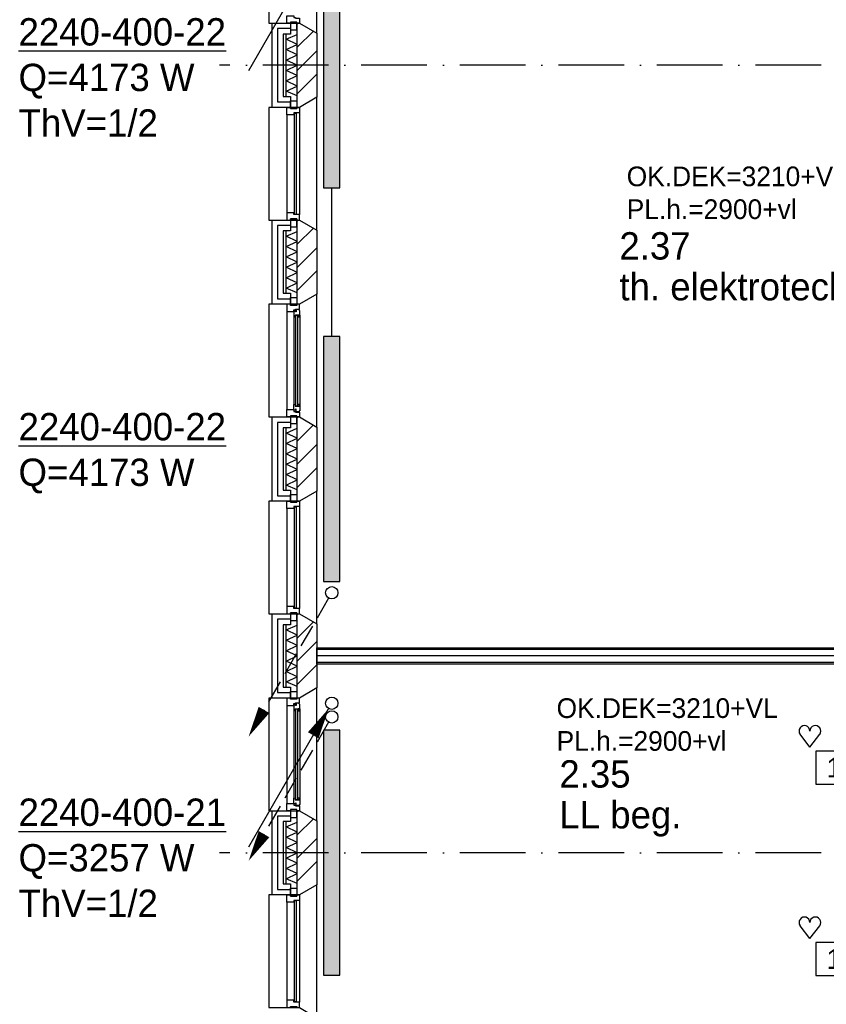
# Model space of a CAD drawing. Extents: x -1448 to 118900, y -195097 to 442500.
# Tile 68 of 103: x 63840 to 71209, y 389188 to 398189. Entities that reach past the tile are written whole.
import ezdxf
from ezdxf.enums import TextEntityAlignment as Align

# ---------------------------------------------------------------- set-up
doc = ezdxf.new("R2010")
doc.units = 0
doc.header["$LTSCALE"] = 100
doc.linetypes.add('2322107', pattern=[2000, 1000, 1000])
doc.linetypes.add('DASHDOT', pattern=[9, 6, -1.5, 0, -1.5])
doc.layers.get('0').update_dxf_attribs({"linetype": 'CONTINUOUS'})
for name, color, linetype in [('AL$7----_STRAMIEN', 1, 'DASHDOT'), ('AL21----_BUITENWAND', 4, 'CONTINUOUS'), ('AL21K---_ISOLATIE', 1, 'CONTINUOUS'), ('AL22----_BINNENWAND', 7, 'CONTINUOUS'), ('AL28----_KONSTRUKTIE', 3, 'CONTINUOUS'), ('AL31----_BUITENKOZ', 7, 'CONTINUOUS'), ('ALL-----_REFLIJNEN', 8, 'CONTINUOUS'), ('ALXA3---_VOLZWART', 14, 'CONTINUOUS'), ('ALXAB---_PREFABBETON', 1, 'CONTINUOUS'), ('BOUW', 8, 'CONTINUOUS'), ('WI561---', 1, 'CONTINUOUS'), ('WL561---', 4, 'CONTINUOUS'), ('WL561---_AANVOER', 4, 'CONTINUOUS'), ('WL561---_RETOUR', 4, 'CONTINUOUS'), ('WM570---', 1, 'CONTINUOUS')]:
    doc.layers.add(name, color=color, linetype=linetype)
doc.styles.add('BURO-018', font='BUROFONT.shx', dxfattribs={"height": 180})
doc.styles.add('BURO-025', font='BUROFONT.shx', dxfattribs={"height": 250})

# ---------------------------------------------------------------- blocks, each defined once
blk = doc.blocks.new('2322401')
at = {"color": 0, "linetype": 'CONTINUOUS'}
for p, q in [((-0.5, 0.5, 1), (-0.5, 0.5)), ((-0.5, 0.5, 1), (-0.5, -0.5, 1)), ((0.5, 0.5, 1), (-0.5, 0.5, 1)), ((0.5, 0.5), (-0.5, 0.5)), ((-0.5, 0.5), (-0.5, -0.5)), ((0.5, 0.5, 1), (0.5, 0.5)), ((0.5, -0.5, 1), (0.5, 0.5, 1)), ((0.5, -0.5), (0.5, 0.5)), ((-0.5, -0.5, 1), (-0.5, -0.5)), ((-0.5, -0.5, 1), (0.5, -0.5, 1)), ((-0.5, -0.5), (0.5, -0.5)), ((0.5, -0.5, 1), (0.5, -0.5))]:
    blk.add_line(p, q, dxfattribs=at)
blk = doc.blocks.new('LU-ORND')
at = {"color": 0, "linetype": 'CONTINUOUS'}
for p, q in [((-3, 1.5), (-3, -1.5)), ((3, 1.5), (-3, 1.5)), ((3, -1.5), (3, 1.5)), ((-3, -1.5), (3, -1.5))]:
    blk.add_line(p, q, dxfattribs=at)
blk = doc.blocks.new('HART')
at = {"color": 1}
for q in [(-39.7, 52.4), (39.7, 52.4)]:
    blk.add_line((0, 0), q, dxfattribs=at)
for centre, start, end in [((-22.1, 65.7), 0, 217.1867), ((22.1, 65.7), 322.8133, 180)]:
    blk.add_arc(centre, 22.1, start, end, dxfattribs=at)
blk = doc.blocks.new('LDV2108')
at = {"color": 0, "linetype": 'CONTINUOUS'}
for p, q in [((-0.25, -0.433), (-1.187, -2.057)), ((-1.562, -2.706), (-2.5, -4.33)), ((-2.875, -4.98), (-3.812, -6.603)), ((-4.187, -7.253), (-5.125, -8.877)), ((-5.5, -9.526), (-6.437, -11.15))]:
    blk.add_line(p, q, dxfattribs=at)
blk.add_lwpolyline([(-6.75, -11.691, 0, 1, 0), (-5.5, -9.526, 1, 1, 0)], format="xyseb", dxfattribs=at)
blk.add_circle((0, 0), 0.5, dxfattribs=at)
blk = doc.blocks.new('LDV4107')
at = {"color": 0, "linetype": 'CONTINUOUS'}
blk.add_line((-0.25, -0.433), (-6.75, -11.691), dxfattribs=at)
blk.add_lwpolyline([(-0.25, -0.433, 0, 1, 0), (-1.5, -2.598, 1, 1, 0)], format="xyseb", dxfattribs=at)
blk.add_circle((0, 0), 0.5, dxfattribs=at)
blk = doc.blocks.new('CVRINFO2')
at = {"color": 0, "linetype": 'CONTINUOUS', "style": 'BURO-025'}
for tag, p in [('CV_TEXT125', (0, 0)), ('CV_TEXT225', (0, -4.167)), ('CV_TEXT325', (0, -8.333)), ('CV_TEXT425', (0, -12.5))]:
    blk.add_attdef(tag, p, '', height=2.5, dxfattribs=at)
blk = doc.blocks.new('CVHATCH1')
at = {"color": 0, "linetype": 'CONTINUOUS'}
blk.add_solid([(-0.5, -0.5), (0.5, -0.5), (-0.5, 0.5), (0.5, 0.5)], dxfattribs=at)

msp = doc.modelspace()

# ---------------------------------------------------------------- linework, layer by layer
at = {"layer": 'AL$7----_STRAMIEN', "color": 1}
for p, q in [((83762.6, 397772.7), (65664.7, 397772.7)), ((83762.6, 390572.7), (65664.7, 390572.7))]:
    msp.add_line(p, q, dxfattribs=at)
at = {"layer": 'AL21----_BUITENWAND', "color": 8}
for p, q in [((66145.4, 397387.7), (66145.4, 398157.7)), ((66145.4, 398157.7), (66314.4, 398157.7)), ((66314.4, 398157.7), (66314.4, 398057.7)), ((66314.4, 398057.7), (66245.4, 398057.7)), ((66245.4, 398057.7), (66245.4, 397487.7)), ((66245.4, 397487.7), (66314.4, 397487.7)), ((66314.4, 397487.7), (66314.4, 397387.7)), ((66314.4, 397387.7), (66145.4, 397387.7)), ((66145.4, 395587.7), (66145.4, 396357.7)), ((66145.4, 396357.7), (66314.4, 396357.7)), ((66314.4, 396357.7), (66314.4, 396257.7)), ((66314.4, 396257.7), (66245.4, 396257.7)), ((66245.4, 396257.7), (66245.4, 395687.7)), ((66245.4, 395687.7), (66314.4, 395687.7)), ((66314.4, 395687.7), (66314.4, 395587.7)), ((66314.4, 395587.7), (66145.4, 395587.7)), ((66145.4, 393787.7), (66145.4, 394557.7)), ((66145.4, 394557.7), (66314.4, 394557.7)), ((66314.4, 394557.7), (66314.4, 394457.7)), ((66314.4, 394457.7), (66245.4, 394457.7)), ((66245.4, 394457.7), (66245.4, 393887.7)), ((66245.4, 393887.7), (66314.4, 393887.7)), ((66314.4, 393887.7), (66314.4, 393787.7)), ((66314.4, 393787.7), (66145.4, 393787.7)), ((66145.4, 391987.7), (66145.4, 392757.7)), ((66145.4, 392757.7), (66314.4, 392757.7)), ((66314.4, 392757.7), (66314.4, 392657.7)), ((66314.4, 392657.7), (66245.4, 392657.7)), ((66245.4, 392657.7), (66245.4, 392087.7)), ((66245.4, 392087.7), (66314.4, 392087.7)), ((66314.4, 392087.7), (66314.4, 391987.7)), ((66314.4, 391987.7), (66145.4, 391987.7)), ((66145.4, 390187.7), (66145.4, 390957.7)), ((66145.4, 390957.7), (66314.4, 390957.7)), ((66314.4, 390957.7), (66314.4, 390857.7)), ((66314.4, 390857.7), (66245.4, 390857.7)), ((66245.4, 390857.7), (66245.4, 390287.7)), ((66245.4, 390287.7), (66314.4, 390287.7)), ((66314.4, 390287.7), (66314.4, 390187.7)), ((66314.4, 390187.7), (66145.4, 390187.7))]:
    msp.add_line(p, q, dxfattribs=at)
at = {"layer": 'AL21K---_ISOLATIE', "color": 8, "linetype": 'CONTINUOUS'}
for p, q in [((66275.4, 397487.7), (66275.4, 398057.7)), ((66275.4, 398010.2), (66375.4, 398053.5)), ((66375.4, 397487.7), (66375.4, 398057.7)), ((66375.4, 397962.7), (66275.4, 398010.2)), ((66275.4, 397915.2), (66375.4, 397962.7)), ((66375.4, 397867.7), (66275.4, 397915.2)), ((66275.4, 397820.2), (66375.4, 397867.7)), ((66375.4, 397772.7), (66275.4, 397820.2)), ((66275.4, 397725.2), (66375.4, 397772.7)), ((66375.4, 397677.7), (66275.4, 397725.2)), ((66275.4, 397630.2), (66375.4, 397677.7)), ((66375.4, 397582.7), (66275.4, 397630.2)), ((66275.4, 397535.2), (66375.4, 397582.7)), ((66375.4, 397491.9), (66275.4, 397535.2)), ((66275.4, 395687.7), (66275.4, 396257.7)), ((66275.4, 396210.2), (66375.4, 396253.5)), ((66375.4, 395687.7), (66375.4, 396257.7)), ((66375.4, 396162.7), (66275.4, 396210.2)), ((66275.4, 396115.2), (66375.4, 396162.7)), ((66375.4, 396067.7), (66275.4, 396115.2)), ((66275.4, 396020.2), (66375.4, 396067.7)), ((66375.4, 395972.7), (66275.4, 396020.2)), ((66275.4, 395925.2), (66375.4, 395972.7)), ((66375.4, 395877.7), (66275.4, 395925.2)), ((66275.4, 395830.2), (66375.4, 395877.7)), ((66375.4, 395782.7), (66275.4, 395830.2)), ((66275.4, 395735.2), (66375.4, 395782.7)), ((66375.4, 395691.9), (66275.4, 395735.2)), ((66275.4, 393887.7), (66275.4, 394457.7)), ((66275.4, 394410.2), (66375.4, 394453.5)), ((66375.4, 393887.7), (66375.4, 394457.7)), ((66375.4, 394362.7), (66275.4, 394410.2)), ((66275.4, 394315.2), (66375.4, 394362.7)), ((66375.4, 394267.7), (66275.4, 394315.2)), ((66275.4, 394220.2), (66375.4, 394267.7)), ((66375.4, 394172.7), (66275.4, 394220.2)), ((66275.4, 394125.2), (66375.4, 394172.7)), ((66375.4, 394077.7), (66275.4, 394125.2)), ((66275.4, 394030.2), (66375.4, 394077.7)), ((66375.4, 393982.7), (66275.4, 394030.2)), ((66275.4, 393935.2), (66375.4, 393982.7)), ((66375.4, 393891.9), (66275.4, 393935.2)), ((66275.4, 392087.7), (66275.4, 392657.7)), ((66275.4, 392610.2), (66375.4, 392653.5)), ((66375.4, 392087.7), (66375.4, 392657.7)), ((66375.4, 392562.7), (66275.4, 392610.2)), ((66275.4, 392515.2), (66375.4, 392562.7)), ((66375.4, 392467.7), (66275.4, 392515.2)), ((66275.4, 392420.2), (66375.4, 392467.7)), ((66375.4, 392372.7), (66275.4, 392420.2)), ((66275.4, 392325.2), (66375.4, 392372.7)), ((66375.4, 392277.7), (66275.4, 392325.2)), ((66275.4, 392230.2), (66375.4, 392277.7)), ((66375.4, 392182.7), (66275.4, 392230.2)), ((66275.4, 392135.2), (66375.4, 392182.7)), ((66375.4, 392091.9), (66275.4, 392135.2)), ((66275.4, 390287.7), (66275.4, 390857.7)), ((66275.4, 390810.2), (66375.4, 390853.5)), ((66375.4, 390287.7), (66375.4, 390857.7)), ((66375.4, 390762.7), (66275.4, 390810.2)), ((66275.4, 390715.2), (66375.4, 390762.7)), ((66375.4, 390667.7), (66275.4, 390715.2)), ((66275.4, 390620.2), (66375.4, 390667.7)), ((66375.4, 390572.7), (66275.4, 390620.2)), ((66275.4, 390525.2), (66375.4, 390572.7)), ((66375.4, 390477.7), (66275.4, 390525.2)), ((66275.4, 390430.2), (66375.4, 390477.7)), ((66375.4, 390382.7), (66275.4, 390430.2)), ((66275.4, 390335.2), (66375.4, 390382.7)), ((66375.4, 390291.9), (66275.4, 390335.2))]:
    msp.add_line(p, q, dxfattribs=at)
at = {"layer": 'AL22----_BINNENWAND', "color": 8}
for p, q in [((66555.4, 392297.7), (66555.4, 392447.7)), ((66555.4, 392447.7), (74216.4, 392447.7)), ((74216.4, 392297.7), (66555.4, 392297.7))]:
    msp.add_line(p, q, dxfattribs=at)
at = {"layer": 'AL22----_BINNENWAND', "color": 8, "linetype": 'CONTINUOUS'}
for p, q in [((74216.4, 392432.7), (66555.4, 392432.7)), ((74216.4, 392312.7), (66555.4, 392312.7))]:
    msp.add_line(p, q, dxfattribs=at)
at = {"layer": 'AL28----_KONSTRUKTIE', "color": 8}
for p, q in [((66375.4, 398157.7), (66395.4, 398157.7)), ((66375.4, 397387.7), (66375.4, 398157.7)), ((66395.4, 398157.7), (66555.4, 398065.4)), ((66555.4, 398065.4), (66555.4, 397480.1)), ((66555.4, 397480.1), (66395.4, 397387.7)), ((66395.4, 397387.7), (66375.4, 397387.7)), ((66375.4, 396357.7), (66395.4, 396357.7)), ((66375.4, 395587.7), (66375.4, 396357.7)), ((66395.4, 396357.7), (66555.4, 396265.4)), ((66555.4, 396265.4), (66555.4, 395680.1)), ((66555.4, 395680.1), (66395.4, 395587.7)), ((66395.4, 395587.7), (66375.4, 395587.7)), ((66375.4, 394557.7), (66395.4, 394557.7)), ((66375.4, 393787.7), (66375.4, 394557.7)), ((66395.4, 394557.7), (66555.4, 394465.4)), ((66555.4, 394465.4), (66555.4, 393880.1)), ((66555.4, 393880.1), (66395.4, 393787.7)), ((66395.4, 393787.7), (66375.4, 393787.7)), ((66375.4, 392757.7), (66395.4, 392757.7)), ((66375.4, 391987.7), (66375.4, 392757.7)), ((66395.4, 392757.7), (66555.4, 392665.4)), ((66555.4, 392665.4), (66555.4, 392080.1)), ((66555.4, 392080.1), (66395.4, 391987.7)), ((66395.4, 391987.7), (66375.4, 391987.7)), ((66375.4, 390957.7), (66395.4, 390957.7)), ((66375.4, 390187.7), (66375.4, 390957.7)), ((66395.4, 390957.7), (66555.4, 390865.4)), ((66555.4, 390865.4), (66555.4, 390280.1)), ((66555.4, 390280.1), (66395.4, 390187.7)), ((66395.4, 390187.7), (66375.4, 390187.7))]:
    msp.add_line(p, q, dxfattribs=at)
at = {"layer": 'AL31----_BUITENKOZ', "color": 8}
for points in [[(66395.4, 398157.7), (66555.4, 398065.4), (66555.4, 399280.1), (66395.4, 399187.7), (66115.4, 399187.7), (66115.4, 398157.7)], [(66395.4, 398157.7), (66370.4, 398157.7), (66370.4, 398167.7), (66314.4, 398167.7), (66314.4, 398157.7), (66281.4, 398157.7), (66281.4, 398224.7), (66344.4, 398224.7), (66344.4, 398207.7), (66359.4, 398207.7), (66359.4, 398201.7), (66395.4, 398201.7)], [(66370.4, 398167.7), (66314.4, 398167.7), (66314.4, 398096.7), (66370.4, 398096.7)], [(66395.4, 396357.7), (66555.4, 396265.4), (66555.4, 397480.1), (66395.4, 397387.7), (66115.4, 397387.7), (66115.4, 396357.7)], [(66370.4, 397377.7), (66314.4, 397377.7), (66314.4, 397448.7), (66370.4, 397448.7)], [(66370.4, 396367.7), (66314.4, 396367.7), (66314.4, 396296.7), (66370.4, 396296.7)], [(66395.4, 394557.7), (66555.4, 394465.4), (66555.4, 395680.1), (66395.4, 395587.7), (66115.4, 395587.7), (66115.4, 394557.7)], [(66370.4, 395577.7), (66314.4, 395577.7), (66314.4, 395648.7), (66370.4, 395648.7)], [(66395.4, 395587.7), (66370.4, 395587.7), (66370.4, 395577.7), (66314.4, 395577.7), (66314.4, 395587.7), (66281.4, 395587.7), (66281.4, 395520.7), (66344.4, 395520.7), (66344.4, 395537.7), (66359.4, 395537.7), (66359.4, 395543.7), (66395.4, 395543.7)], [(66398.4, 395531), (66394.1, 395533.5), (66394.1, 395540.5), (66364.4, 395540.5), (66364.4, 395518), (66359.4, 395518), (66359.4, 395526), (66344.4, 395526), (66344.4, 395520.7), (66344.4, 395473.6), (66357.4, 395471.5), (66357.4, 395488.5), (66398.4, 395488.5)], [(66396.1, 395488.5), (66382.6, 395488.5), (66382.6, 395471.5), (66396.1, 395471.5)], [(66395.4, 394557.7), (66370.4, 394557.7), (66370.4, 394567.7), (66314.4, 394567.7), (66314.4, 394557.7), (66281.4, 394557.7), (66281.4, 394624.7), (66344.4, 394624.7), (66344.4, 394607.7), (66359.4, 394607.7), (66359.4, 394601.7), (66395.4, 394601.7)], [(66398.4, 394614.4), (66394.1, 394612), (66394.1, 394604.9), (66364.4, 394604.9), (66364.4, 394627.4), (66359.4, 394627.4), (66359.4, 394619.4), (66344.4, 394619.4), (66344.4, 394624.7), (66344.4, 394671.9), (66357.4, 394673.9), (66357.4, 394656.9), (66398.4, 394656.9)], [(66396.1, 394656.9), (66382.6, 394656.9), (66382.6, 394673.9), (66396.1, 394673.9)], [(66370.4, 394567.7), (66314.4, 394567.7), (66314.4, 394496.7), (66370.4, 394496.7)], [(66395.4, 392757.7), (66555.4, 392665.4), (66555.4, 393880.1), (66395.4, 393787.7), (66115.4, 393787.7), (66115.4, 392757.7)], [(66370.4, 393777.7), (66314.4, 393777.7), (66314.4, 393848.7), (66370.4, 393848.7)], [(66370.4, 392767.7), (66314.4, 392767.7), (66314.4, 392696.7), (66370.4, 392696.7)], [(66395.4, 390957.7), (66555.4, 390865.4), (66555.4, 392080.1), (66395.4, 391987.7), (66115.4, 391987.7), (66115.4, 390957.7)], [(66370.4, 391977.7), (66314.4, 391977.7), (66314.4, 392048.7), (66370.4, 392048.7)], [(66395.4, 391987.7), (66370.4, 391987.7), (66370.4, 391977.7), (66314.4, 391977.7), (66314.4, 391987.7), (66281.4, 391987.7), (66281.4, 391920.7), (66344.4, 391920.7), (66344.4, 391937.7), (66359.4, 391937.7), (66359.4, 391943.7), (66395.4, 391943.7)], [(66398.4, 391931), (66394.1, 391933.5), (66394.1, 391940.5), (66364.4, 391940.5), (66364.4, 391918), (66359.4, 391918), (66359.4, 391926), (66344.4, 391926), (66344.4, 391920.7), (66344.4, 391873.6), (66357.4, 391871.5), (66357.4, 391888.5), (66398.4, 391888.5)], [(66396.1, 391888.5), (66382.6, 391888.5), (66382.6, 391871.5), (66396.1, 391871.5)], [(66395.4, 390957.7), (66370.4, 390957.7), (66370.4, 390967.7), (66314.4, 390967.7), (66314.4, 390957.7), (66281.4, 390957.7), (66281.4, 391024.7), (66344.4, 391024.7), (66344.4, 391007.7), (66359.4, 391007.7), (66359.4, 391001.7), (66395.4, 391001.7)], [(66398.4, 391014.4), (66394.1, 391012), (66394.1, 391004.9), (66364.4, 391004.9), (66364.4, 391027.4), (66359.4, 391027.4), (66359.4, 391019.4), (66344.4, 391019.4), (66344.4, 391024.7), (66344.4, 391071.9), (66357.4, 391073.9), (66357.4, 391056.9), (66398.4, 391056.9)], [(66396.1, 391056.9), (66382.6, 391056.9), (66382.6, 391073.9), (66396.1, 391073.9)], [(66370.4, 390967.7), (66314.4, 390967.7), (66314.4, 390896.7), (66370.4, 390896.7)], [(66395.4, 389157.7), (66555.4, 389065.4), (66555.4, 390280.1), (66395.4, 390187.7), (66115.4, 390187.7), (66115.4, 389157.7)], [(66370.4, 390177.7), (66314.4, 390177.7), (66314.4, 390248.7), (66370.4, 390248.7)]]:
    msp.add_lwpolyline(points, close=True, dxfattribs=at)
at = {"layer": 'AL31----_BUITENKOZ', "color": 8, "linetype": 'CONTINUOUS'}
for points in [[(66395.4, 397337.7), (66395.4, 397337.7), (66344.4, 397337.7), (66344.4, 397320.7), (66281.4, 397320.7), (66281.4, 397320.7), (66281.4, 397320.7), (66281.4, 397320.7), (66281.4, 397320.7), (66281.4, 397387.7), (66314.4, 397387.7), (66314.4, 397377.7), (66370.4, 397377.7), (66370.4, 397387.7), (66370.4, 397387.7), (66395.4, 397387.7)], [(66369.4, 397332.7), (66348.4, 397332.7), (66348.4, 396412.7), (66369.4, 396412.7)], [(66395.4, 396407.7), (66395.4, 396407.7), (66344.4, 396407.7), (66344.4, 396424.7), (66281.4, 396424.7), (66281.4, 396424.7), (66281.4, 396424.7), (66281.4, 396424.7), (66281.4, 396424.7), (66281.4, 396357.7), (66314.4, 396357.7), (66314.4, 396367.7), (66370.4, 396367.7), (66370.4, 396357.7), (66370.4, 396357.7), (66395.4, 396357.7)], [(66380.4, 395486.5), (66359.4, 395486.5), (66359.4, 394658.9), (66380.4, 394658.9)], [(66395.4, 393737.7), (66395.4, 393737.7), (66344.4, 393737.7), (66344.4, 393720.7), (66281.4, 393720.7), (66281.4, 393720.7), (66281.4, 393720.7), (66281.4, 393720.7), (66281.4, 393720.7), (66281.4, 393787.7), (66314.4, 393787.7), (66314.4, 393777.7), (66370.4, 393777.7), (66370.4, 393787.7), (66370.4, 393787.7), (66395.4, 393787.7)], [(66369.4, 393732.7), (66348.4, 393732.7), (66348.4, 392812.7), (66369.4, 392812.7)], [(66395.4, 392807.7), (66395.4, 392807.7), (66344.4, 392807.7), (66344.4, 392824.7), (66281.4, 392824.7), (66281.4, 392824.7), (66281.4, 392824.7), (66281.4, 392824.7), (66281.4, 392824.7), (66281.4, 392757.7), (66314.4, 392757.7), (66314.4, 392767.7), (66370.4, 392767.7), (66370.4, 392757.7), (66370.4, 392757.7), (66395.4, 392757.7)], [(66380.4, 391886.5), (66359.4, 391886.5), (66359.4, 391058.9), (66380.4, 391058.9)], [(66395.4, 390137.7), (66395.4, 390137.7), (66344.4, 390137.7), (66344.4, 390120.7), (66281.4, 390120.7), (66281.4, 390120.7), (66281.4, 390120.7), (66281.4, 390120.7), (66281.4, 390120.7), (66281.4, 390187.7), (66314.4, 390187.7), (66314.4, 390177.7), (66370.4, 390177.7), (66370.4, 390187.7), (66370.4, 390187.7), (66395.4, 390187.7)], [(66369.4, 390132.7), (66348.4, 390132.7), (66348.4, 389212.7), (66369.4, 389212.7)], [(66395.4, 389207.7), (66395.4, 389207.7), (66344.4, 389207.7), (66344.4, 389224.7), (66281.4, 389224.7), (66281.4, 389224.7), (66281.4, 389224.7), (66281.4, 389224.7), (66281.4, 389224.7), (66281.4, 389157.7), (66314.4, 389157.7), (66314.4, 389167.7), (66370.4, 389167.7), (66370.4, 389157.7), (66370.4, 389157.7), (66395.4, 389157.7)]]:
    msp.add_lwpolyline(points, close=True, dxfattribs=at)
at = {"layer": 'AL31----_BUITENKOZ', "color": 8}
for points in [[(66281.4, 397320.7), (66281.4, 396424.7)], [(66395.4, 397337.7), (66395.4, 396407.7)], [(66281.4, 395520.7), (66281.4, 394624.7)], [(66344.4, 395473.6), (66344.4, 394671.9)], [(66398.4, 395488.5), (66398.4, 394656.9)], [(66281.4, 393720.7), (66281.4, 392824.7)], [(66395.4, 393737.7), (66395.4, 392807.7)], [(66281.4, 391920.7), (66281.4, 391024.7)], [(66344.4, 391873.6), (66344.4, 391071.9)], [(66398.4, 391888.5), (66398.4, 391056.9)], [(66281.4, 390120.7), (66281.4, 389224.7)], [(66395.4, 390137.7), (66395.4, 389207.7)]]:
    msp.add_lwpolyline(points, dxfattribs=at)
at = {"layer": 'ALL-----_REFLIJNEN', "color": 8, "linetype": 'CONTINUOUS'}
for p, q in [((66314.4, 398107.7), (66195.4, 398107.7)), ((66195.4, 398107.7), (66195.4, 397437.7)), ((66195.4, 397437.7), (66314.4, 397437.7)), ((66314.4, 396307.7), (66195.4, 396307.7)), ((66195.4, 396307.7), (66195.4, 395637.7)), ((66195.4, 395637.7), (66314.4, 395637.7)), ((66314.4, 394507.7), (66195.4, 394507.7)), ((66195.4, 394507.7), (66195.4, 393837.7)), ((66195.4, 393837.7), (66314.4, 393837.7)), ((66314.4, 392707.7), (66195.4, 392707.7)), ((66195.4, 392707.7), (66195.4, 392037.7)), ((74216.4, 392372.7), (66555.4, 392372.7)), ((66195.4, 392037.7), (66314.4, 392037.7)), ((66314.4, 390907.7), (66195.4, 390907.7)), ((66195.4, 390907.7), (66195.4, 390237.7)), ((66195.4, 390237.7), (66314.4, 390237.7))]:
    msp.add_line(p, q, dxfattribs=at)
at = {"layer": 'ALXA3---_VOLZWART', "color": 8}
for p, q in [((66314.4, 398107.7), (66195.4, 398107.7)), ((66195.4, 398107.7), (66195.4, 397437.7)), ((66195.4, 397437.7), (66314.4, 397437.7)), ((66314.4, 396307.7), (66195.4, 396307.7)), ((66195.4, 396307.7), (66195.4, 395637.7)), ((66195.4, 395637.7), (66314.4, 395637.7)), ((66314.4, 394507.7), (66195.4, 394507.7)), ((66195.4, 394507.7), (66195.4, 393837.7)), ((66195.4, 393837.7), (66314.4, 393837.7)), ((66314.4, 392707.7), (66195.4, 392707.7)), ((66195.4, 392707.7), (66195.4, 392037.7)), ((66195.4, 392037.7), (66314.4, 392037.7)), ((66314.4, 390907.7), (66195.4, 390907.7)), ((66195.4, 390907.7), (66195.4, 390237.7)), ((66195.4, 390237.7), (66314.4, 390237.7))]:
    msp.add_line(p, q, dxfattribs=at)
at = {"layer": 'ALXAB---_PREFABBETON', "color": 8}
for p, q in [((66375.4, 398148.6), (66384.5, 398157.7)), ((66375.4, 397936.5), (66523, 398084.1)), ((66375.4, 397724.4), (66555.4, 397904.4)), ((66375.4, 397512.2), (66555.4, 397692.2)), ((66375.4, 396348.6), (66384.5, 396357.7)), ((66375.4, 396136.5), (66523, 396284.1)), ((66375.4, 395924.4), (66555.4, 396104.4)), ((66375.4, 395712.2), (66555.4, 395892.2)), ((66375.4, 394548.6), (66384.5, 394557.7)), ((66375.4, 394336.5), (66523, 394484.1)), ((66375.4, 394124.4), (66555.4, 394304.4)), ((66375.4, 393912.2), (66555.4, 394092.2)), ((66375.4, 392748.6), (66384.5, 392757.7)), ((66375.4, 392536.5), (66523, 392684.1)), ((66375.4, 392324.4), (66555.4, 392504.4)), ((66375.4, 392112.2), (66555.4, 392292.2)), ((66375.4, 390948.6), (66384.5, 390957.7)), ((66375.4, 390736.5), (66523, 390884.1)), ((66375.4, 390524.4), (66555.4, 390704.4)), ((66375.4, 390312.2), (66555.4, 390492.2))]:
    msp.add_line(p, q, dxfattribs=at)
at = {"layer": 'WL561---_AANVOER', "linetype": '2322107'}
msp.add_line((66690.4, 395292.7), (66690.4, 396652.7), dxfattribs=at)

# ---------------------------------------------------------------- block references
at = {"layer": 'WI561---'}
ref = msp.add_blockref('CVRINFO2', (63829, 397953), dxfattribs=dict(at, xscale=100, yscale=100, zscale=100))
ref.add_attrib('CV_TEXT125', '%%u2240-400-22', (63829, 397953), dxfattribs={"layer": '0', "color": 2, "linetype": 'CONTINUOUS', "height": 250, "style": 'BURO-025'})
ref.add_attrib('CV_TEXT225', 'Q=4173 W', (63829, 397536.3), dxfattribs={"layer": '0', "color": 2, "linetype": 'CONTINUOUS', "height": 250, "style": 'BURO-025'})
ref.add_attrib('CV_TEXT325', 'ThV=1/2', (63829, 397119.7), dxfattribs={"layer": '0', "color": 2, "linetype": 'CONTINUOUS', "height": 250, "style": 'BURO-025'})
ref = msp.add_blockref('CVRINFO2', (63829, 394343.5), dxfattribs=dict(at, xscale=100, yscale=100, zscale=100))
ref.add_attrib('CV_TEXT125', '%%u2240-400-22', (63829, 394343.5), dxfattribs={"layer": '0', "color": 2, "linetype": 'CONTINUOUS', "height": 250, "style": 'BURO-025'})
ref.add_attrib('CV_TEXT225', 'Q=4173 W', (63829, 393926.9), dxfattribs={"layer": '0', "color": 2, "linetype": 'CONTINUOUS', "height": 250, "style": 'BURO-025'})
ref = msp.add_blockref('CVRINFO2', (63829, 390819), dxfattribs=dict(at, xscale=100, yscale=100, zscale=100))
ref.add_attrib('CV_TEXT125', '%%u2240-400-21', (63829, 390819), dxfattribs={"layer": '0', "color": 2, "linetype": 'CONTINUOUS', "height": 250, "style": 'BURO-025'})
ref.add_attrib('CV_TEXT225', 'Q=3257 W', (63829, 390402.3), dxfattribs={"layer": '0', "color": 2, "linetype": 'CONTINUOUS', "height": 250, "style": 'BURO-025'})
ref.add_attrib('CV_TEXT325', 'ThV=1/2', (63829, 389985.6), dxfattribs={"layer": '0', "color": 2, "linetype": 'CONTINUOUS', "height": 250, "style": 'BURO-025'})
at = {"layer": 'WL561---', "xscale": 2240, "yscale": 150, "rotation": 270.0000000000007}
for name, p, zscale in [('2322401', (66690.4, 397772.7), 400), ('CVHATCH1', (66690.4, 397772.7), 2240), ('2322401', (66690.4, 394172.7), 400), ('CVHATCH1', (66690.4, 394172.7), 2240), ('2322401', (66690.4, 390572.7), 400), ('CVHATCH1', (66690.4, 390572.7), 2240)]:
    msp.add_blockref(name, p, dxfattribs=dict(at, zscale=zscale))
at = {"layer": 'WL561---_AANVOER', "color": 2, "xscale": 112.5, "yscale": 112.5, "zscale": 112.5}
for p in [(66690.4, 399038.1), (66690.4, 391939.6)]:
    msp.add_blockref('LDV4107', p, dxfattribs=at)
at = {"layer": 'WL561---_RETOUR', "color": 2, "xscale": 112.5, "yscale": 112.5, "zscale": 112.5}
for p in [(66690.4, 392950.6), (66690.4, 391814.8)]:
    msp.add_blockref('LDV2108', p, dxfattribs=at)
at = {"layer": 'WM570---', "xscale": 2.25, "yscale": 2.25, "zscale": 2.25}
for p in [(71059.2, 391538), (71059.2, 389788)]:
    msp.add_blockref('HART', p, dxfattribs=at)
at = {"layer": 'WM570---'}
ref = msp.add_blockref('LU-ORND', (71412, 391351.5), dxfattribs=dict(at, xscale=100, yscale=100, zscale=100))
ref.add_attrib('LU_TEXT1', '120', dxfattribs={"layer": '0', "color": 1, "linetype": 'CONTINUOUS', "height": 180, "style": 'BURO-018'}).set_placement((71412, 391351.5), align=Align.MIDDLE)
ref = msp.add_blockref('LU-ORND', (71412, 389601.5), dxfattribs=dict(at, xscale=100, yscale=100, zscale=100))
ref.add_attrib('LU_TEXT1', '120', dxfattribs={"layer": '0', "color": 1, "linetype": 'CONTINUOUS', "height": 180, "style": 'BURO-018'}).set_placement((71412, 389601.5), align=Align.MIDDLE)

# ---------------------------------------------------------------- texts
at = {"layer": 'BOUW', "color": 1, "style": 'BURO-018'}
for s, p in [('OK.DEK=3210+VL', (69385.4, 396666.7)), ('PL.h.=2900+vl', (69385.4, 396366.7)), ('OK.DEK=3210+VL', (68744.8, 391805.4)), ('PL.h.=2900+vl', (68744.8, 391505.4))]:
    msp.add_text(s, height=180, dxfattribs=at).set_placement(p)
at = {"layer": 'BOUW', "style": 'BURO-025'}
for s, p in [('2.37', (69318.6, 395996.4)), ('th. elektrotechniek', (69318.6, 395623.3)), ('2.35', (68770.1, 391168.8)), ('LL beg.', (68770.1, 390795.8))]:
    msp.add_text(s, height=250, dxfattribs=at).set_placement(p)

doc.saveas('drawing.dxf')
